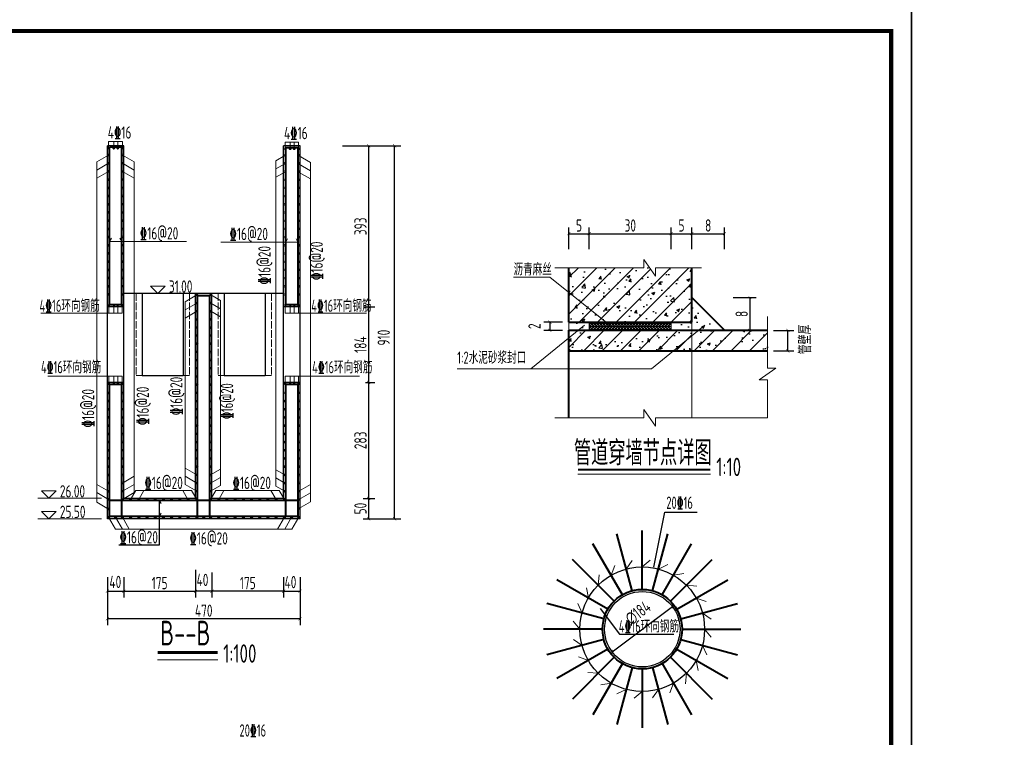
# Model space of a CAD drawing. Header units: millimetres. Extents: x 65530 to 130460, y -103607 to -18875.
# Tile 10 of 75: x 88243 to 90645, y -81803 to -80052. Entities that reach past the tile are written whole.
import ezdxf

# ---------------------------------------------------------------- set-up
doc = ezdxf.new("R2010")
doc.units = ezdxf.units.MM
doc.header["$LTSCALE"] = 0.5
doc.linetypes.add('ACAD_ISO02W100', pattern=[15, 12, -3])
for name, color, linetype, lineweight in [('图层1', 2, 'ACAD_ISO02W100', 18), ('标注', 4, 'Continuous', 15), ('标注线', 4, 'Continuous', 13), ('粗线', 1, 'Continuous', 40), ('细实线', 7, 'Continuous', 25), ('虚线', 3, 'Continuous', 20)]:
    doc.layers.add(name, color=color, linetype=linetype, lineweight=lineweight)
doc.styles.add('HzTxt', font='tssdeng.shx', dxfattribs={"width": 0.7, "bigfont": 'hztxt.shx'})
doc.dimstyles.new('1bi50', dxfattribs={"dimtxt": 30, "dimasz": 7.5, "dimexe": 15, "dimexo": 15, "dimgap": 5, "dimtad": 1, "dimdec": 0, "dimtxsty": 'HzTxt', "dimblk": 'ARCHTICK', "dimcen": 2.5, "dimclrd": 256, "dimclre": 256, "dimclrt": 256, "dimadec": 0, "dimazin": 0, "dimtfac": 1, "dimtdec": 0, "dimtmove": 2, "dimatfit": 2, "dimfxl": 0, "dimlwd": -1, "dimlwe": -1, "dimarcsym": 0})

# ---------------------------------------------------------------- blocks, each defined once
blk = doc.blocks.new('_ArchTick')
at = {"color": 0, "linetype": 'ByBlock', "const_width": 0.15}
blk.add_lwpolyline([(-0.5, -0.5), (0.5, 0.5)], dxfattribs=at)
blk = doc.blocks.new('*D602')
at = {"layer": 'Defpoints', "color": 0}
for p in [(89632.4, -80574.3), (89582.4, -80626.9), (89632.4, -80626.9)]:
    blk.add_point(p, dxfattribs=at)
at = {"layer": '细实线'}
for p, q in [((89582.4, -80611.9), (89582.4, -80559.3)), ((89632.4, -80611.9), (89632.4, -80559.3)), ((89582.4, -80574.3), (89632.4, -80574.3))]:
    blk.add_line(p, q, dxfattribs=at)
at = {"layer": '细实线', "xscale": 7.5, "yscale": 7.5, "zscale": 7.5, "rotation": 180}
blk.add_blockref('_ArchTick', (89582.4, -80574.3), dxfattribs=at)
at = {"layer": '细实线', "xscale": 7.5, "yscale": 7.5, "zscale": 7.5}
blk.add_blockref('_ArchTick', (89632.4, -80574.3), dxfattribs=at)
at = {"layer": '细实线', "insert": (89607.4, -80554.3), "char_height": 30, "attachment_point": 5, "style": 'HzTxt'}
blk.add_mtext('5', dxfattribs=at)
blk = doc.blocks.new('*D603')
at = {"layer": 'Defpoints', "color": 0}
for p in [(89882.4, -80574.3), (89832.4, -80626.9), (89882.4, -80626.9)]:
    blk.add_point(p, dxfattribs=at)
at = {"layer": '细实线'}
for p, q in [((89832.4, -80611.9), (89832.4, -80559.3)), ((89882.4, -80611.9), (89882.4, -80559.3)), ((89832.4, -80574.3), (89882.4, -80574.3))]:
    blk.add_line(p, q, dxfattribs=at)
at = {"layer": '细实线', "xscale": 7.5, "yscale": 7.5, "zscale": 7.5, "rotation": 180}
blk.add_blockref('_ArchTick', (89832.4, -80574.3), dxfattribs=at)
at = {"layer": '细实线', "xscale": 7.5, "yscale": 7.5, "zscale": 7.5}
blk.add_blockref('_ArchTick', (89882.4, -80574.3), dxfattribs=at)
at = {"layer": '细实线', "insert": (89857.4, -80554.3), "char_height": 30, "attachment_point": 5, "style": 'HzTxt'}
blk.add_mtext('5', dxfattribs=at)
blk = doc.blocks.new('*D604')
at = {"layer": 'Defpoints', "color": 0}
for p in [(89962.4, -80574.3), (89882.4, -80626.9), (89962.4, -80626.9)]:
    blk.add_point(p, dxfattribs=at)
at = {"layer": '细实线'}
for p, q in [((89882.4, -80611.9), (89882.4, -80559.3)), ((89962.4, -80611.9), (89962.4, -80559.3)), ((89882.4, -80574.3), (89962.4, -80574.3))]:
    blk.add_line(p, q, dxfattribs=at)
at = {"layer": '细实线', "xscale": 7.5, "yscale": 7.5, "zscale": 7.5, "rotation": 180}
blk.add_blockref('_ArchTick', (89882.4, -80574.3), dxfattribs=at)
at = {"layer": '细实线', "xscale": 7.5, "yscale": 7.5, "zscale": 7.5}
blk.add_blockref('_ArchTick', (89962.4, -80574.3), dxfattribs=at)
at = {"layer": '细实线', "insert": (89922.4, -80554.3), "char_height": 30, "attachment_point": 5, "style": 'HzTxt'}
blk.add_mtext('8', dxfattribs=at)
blk = doc.blocks.new('*D649')
at = {"layer": 'Defpoints', "color": 0}
for p in [(89582.4, -80790), (89536.2, -80810), (89582.4, -80810)]:
    blk.add_point(p, dxfattribs=at)
at = {"layer": '细实线'}
for p, q in [((89567.4, -80790), (89521.2, -80790)), ((89536.2, -80790), (89536.2, -80810)), ((89567.4, -80810), (89521.2, -80810))]:
    blk.add_line(p, q, dxfattribs=at)
at = {"layer": '细实线', "xscale": 7.5, "yscale": 7.5, "zscale": 7.5}
for p, rotation in [((89536.2, -80790), 90), ((89536.2, -80810), 270)]:
    blk.add_blockref('_ArchTick', p, dxfattribs=dict(at, rotation=rotation))
at = {"layer": '细实线', "insert": (89498.7, -80800), "char_height": 30, "attachment_point": 5, "rotation": 90, "style": 'HzTxt'}
blk.add_mtext('2', dxfattribs=at)
blk = doc.blocks.new('*D605')
at = {"layer": 'Defpoints', "color": 0}
for p in [(89832.4, -80574.3), (89632.4, -80626.9), (89832.4, -80626.9)]:
    blk.add_point(p, dxfattribs=at)
at = {"layer": '细实线'}
for p, q in [((89632.4, -80611.9), (89632.4, -80559.3)), ((89832.4, -80611.9), (89832.4, -80559.3)), ((89632.4, -80574.3), (89832.4, -80574.3))]:
    blk.add_line(p, q, dxfattribs=at)
at = {"layer": '细实线', "xscale": 7.5, "yscale": 7.5, "zscale": 7.5, "rotation": 180}
blk.add_blockref('_ArchTick', (89632.4, -80574.3), dxfattribs=at)
at = {"layer": '细实线', "xscale": 7.5, "yscale": 7.5, "zscale": 7.5}
blk.add_blockref('_ArchTick', (89832.4, -80574.3), dxfattribs=at)
at = {"layer": '细实线', "insert": (89732.4, -80554.3), "char_height": 30, "attachment_point": 5, "style": 'HzTxt'}
blk.add_mtext('30', dxfattribs=at)
blk = doc.blocks.new('*D606')
at = {"layer": 'Defpoints', "color": 0}
for p in [(89968.3, -80730), (89882.4, -80810), (90024.1, -80810)]:
    blk.add_point(p, dxfattribs=at)
at = {"layer": '细实线'}
for p, q in [((89983.3, -80730), (90039.1, -80730)), ((90024.1, -80730), (90024.1, -80810)), ((89897.4, -80810), (90039.1, -80810))]:
    blk.add_line(p, q, dxfattribs=at)
at = {"layer": '细实线', "xscale": 7.5, "yscale": 7.5, "zscale": 7.5}
for p, rotation in [((90024.1, -80730), 90), ((90024.1, -80810), 270)]:
    blk.add_blockref('_ArchTick', p, dxfattribs=dict(at, rotation=rotation))
at = {"layer": '细实线', "insert": (90004.1, -80770), "char_height": 30, "attachment_point": 5, "rotation": 90, "style": 'HzTxt'}
blk.add_mtext('8', dxfattribs=at)
blk = doc.blocks.new('*D607')
at = {"layer": 'Defpoints', "color": 0}
for p in [(90066.9, -80810), (90116.7, -80810), (90066.9, -80860)]:
    blk.add_point(p, dxfattribs=at)
at = {"layer": '细实线'}
for p, q in [((90081.9, -80810), (90131.7, -80810)), ((90116.7, -80860), (90116.7, -80810)), ((90081.9, -80860), (90131.7, -80860))]:
    blk.add_line(p, q, dxfattribs=at)
at = {"layer": '细实线', "xscale": 7.5, "yscale": 7.5, "zscale": 7.5}
for p, rotation in [((90116.7, -80810), 90), ((90116.7, -80860), 270)]:
    blk.add_blockref('_ArchTick', p, dxfattribs=dict(at, rotation=rotation))
at = {"layer": '细实线', "insert": (90158.7, -80832.1), "char_height": 30, "attachment_point": 5, "rotation": 90, "style": 'HzTxt'}
blk.add_mtext('管壁厚', dxfattribs=at)
blk = doc.blocks.new('*D669')
at = {"layer": 'Defpoints', "color": 0}
for p in [(88456.8, -81396.6), (88496.8, -81396.6), (88496.8, -81446.4)]:
    blk.add_point(p, dxfattribs=at)
at = {"layer": '细实线'}
for p, q in [((88456.8, -81411.6), (88456.8, -81461.4)), ((88496.8, -81411.6), (88496.8, -81461.4)), ((88456.8, -81446.4), (88496.8, -81446.4))]:
    blk.add_line(p, q, dxfattribs=at)
at = {"layer": '细实线', "xscale": 7.5, "yscale": 7.5, "zscale": 7.5, "rotation": 180}
blk.add_blockref('_ArchTick', (88456.8, -81446.4), dxfattribs=at)
at = {"layer": '细实线', "xscale": 7.5, "yscale": 7.5, "zscale": 7.5}
blk.add_blockref('_ArchTick', (88496.8, -81446.4), dxfattribs=at)
at = {"layer": '细实线', "insert": (88476.2, -81423.6), "char_height": 30, "attachment_point": 5, "style": 'HzTxt'}
blk.add_mtext('40', dxfattribs=at)
blk = doc.blocks.new('*D670')
at = {"layer": 'Defpoints', "color": 0}
for p in [(88886.8, -81396.6), (88926.8, -81396.6), (88926.8, -81446.4)]:
    blk.add_point(p, dxfattribs=at)
at = {"layer": '细实线'}
for p, q in [((88886.8, -81411.6), (88886.8, -81461.4)), ((88926.8, -81411.6), (88926.8, -81461.4)), ((88886.8, -81446.4), (88926.8, -81446.4))]:
    blk.add_line(p, q, dxfattribs=at)
at = {"layer": '细实线', "xscale": 7.5, "yscale": 7.5, "zscale": 7.5, "rotation": 180}
blk.add_blockref('_ArchTick', (88886.8, -81446.4), dxfattribs=at)
at = {"layer": '细实线', "xscale": 7.5, "yscale": 7.5, "zscale": 7.5}
blk.add_blockref('_ArchTick', (88926.8, -81446.4), dxfattribs=at)
at = {"layer": '细实线', "insert": (88903.4, -81424.1), "char_height": 30, "attachment_point": 5, "style": 'HzTxt'}
blk.add_mtext('40', dxfattribs=at)
blk = doc.blocks.new('*D671')
at = {"layer": 'Defpoints', "color": 0}
for p in [(88456.8, -81396.6), (88926.8, -81396.6), (88456.8, -81513.7)]:
    blk.add_point(p, dxfattribs=at)
at = {"layer": '细实线'}
for p, q in [((88456.8, -81411.6), (88456.8, -81528.7)), ((88926.8, -81411.6), (88926.8, -81528.7)), ((88926.8, -81513.7), (88456.8, -81513.7))]:
    blk.add_line(p, q, dxfattribs=at)
at = {"layer": '细实线', "xscale": 7.5, "yscale": 7.5, "zscale": 7.5, "rotation": 180}
blk.add_blockref('_ArchTick', (88456.8, -81513.7), dxfattribs=at)
at = {"layer": '细实线', "xscale": 7.5, "yscale": 7.5, "zscale": 7.5}
blk.add_blockref('_ArchTick', (88926.8, -81513.7), dxfattribs=at)
at = {"layer": '细实线', "insert": (88691.8, -81493.7), "char_height": 30, "attachment_point": 5, "style": 'HzTxt'}
blk.add_mtext('470', dxfattribs=at)
blk = doc.blocks.new('*D672')
at = {"layer": 'Defpoints', "color": 0}
for p in [(89065.7, -81219.9), (89094.2, -81219.9), (89065.7, -81269.5)]:
    blk.add_point(p, dxfattribs=at)
at = {"layer": '细实线'}
for p, q in [((89080.7, -81219.9), (89109.2, -81219.9)), ((89094.2, -81269.5), (89094.2, -81219.9)), ((89080.7, -81269.5), (89109.2, -81269.5))]:
    blk.add_line(p, q, dxfattribs=at)
at = {"layer": '细实线', "xscale": 7.5, "yscale": 7.5, "zscale": 7.5}
for p, rotation in [((89094.2, -81219.9), 90), ((89094.2, -81269.5), 270)]:
    blk.add_blockref('_ArchTick', p, dxfattribs=dict(at, rotation=rotation))
at = {"layer": '细实线', "insert": (89074.2, -81244.7), "char_height": 30, "attachment_point": 5, "rotation": 90, "style": 'HzTxt'}
blk.add_mtext('50', dxfattribs=at)
blk = doc.blocks.new('*D673')
at = {"layer": 'Defpoints', "color": 0}
for p in [(89071.6, -80936.9), (89094.2, -80936.9), (89065.7, -81219.9)]:
    blk.add_point(p, dxfattribs=at)
at = {"layer": '细实线'}
for p, q in [((89086.6, -80936.9), (89109.2, -80936.9)), ((89094.2, -81219.9), (89094.2, -80936.9)), ((89080.7, -81219.9), (89109.2, -81219.9))]:
    blk.add_line(p, q, dxfattribs=at)
at = {"layer": '细实线', "xscale": 7.5, "yscale": 7.5, "zscale": 7.5}
for p, rotation in [((89094.2, -80936.9), 90), ((89094.2, -81219.9), 270)]:
    blk.add_blockref('_ArchTick', p, dxfattribs=dict(at, rotation=rotation))
at = {"layer": '细实线', "insert": (89074.2, -81078.4), "char_height": 30, "attachment_point": 5, "rotation": 90, "style": 'HzTxt'}
blk.add_mtext('283', dxfattribs=at)
blk = doc.blocks.new('*D674')
at = {"layer": 'Defpoints', "color": 0}
for p in [(89015.2, -80359.9), (89094.2, -80359.9), (89066.4, -80752.9)]:
    blk.add_point(p, dxfattribs=at)
at = {"layer": '细实线'}
for p, q in [((89030.2, -80359.9), (89109.2, -80359.9)), ((89094.2, -80752.9), (89094.2, -80359.9)), ((89081.4, -80752.9), (89109.2, -80752.9))]:
    blk.add_line(p, q, dxfattribs=at)
at = {"layer": '细实线', "xscale": 7.5, "yscale": 7.5, "zscale": 7.5}
for p, rotation in [((89094.2, -80359.9), 90), ((89094.2, -80752.9), 270)]:
    blk.add_blockref('_ArchTick', p, dxfattribs=dict(at, rotation=rotation))
at = {"layer": '细实线', "insert": (89074.2, -80556.4), "char_height": 30, "attachment_point": 5, "rotation": 90, "style": 'HzTxt'}
blk.add_mtext('393', dxfattribs=at)
blk = doc.blocks.new('*D675')
at = {"layer": 'Defpoints', "color": 0}
for p in [(89073.2, -80359.9), (89157.4, -80359.9), (89065.7, -81269.5)]:
    blk.add_point(p, dxfattribs=at)
at = {"layer": '细实线'}
for p, q in [((89088.2, -80359.9), (89172.4, -80359.9)), ((89157.4, -81269.5), (89157.4, -80359.9)), ((89080.7, -81269.5), (89172.4, -81269.5))]:
    blk.add_line(p, q, dxfattribs=at)
at = {"layer": '细实线', "xscale": 7.5, "yscale": 7.5, "zscale": 7.5}
for p, rotation in [((89157.4, -80359.9), 90), ((89157.4, -81269.5), 270)]:
    blk.add_blockref('_ArchTick', p, dxfattribs=dict(at, rotation=rotation))
at = {"layer": '细实线', "insert": (89130.9, -80827.7), "char_height": 30, "attachment_point": 5, "rotation": 90, "style": 'HzTxt'}
blk.add_mtext('910', dxfattribs=at)
blk = doc.blocks.new('*D676')
at = {"layer": 'Defpoints', "color": 0}
for p in [(89073.2, -80752.9), (89094.2, -80752.9), (89076.6, -80936.9)]:
    blk.add_point(p, dxfattribs=at)
at = {"layer": '细实线'}
for p, q in [((89088.2, -80752.9), (89109.2, -80752.9)), ((89094.2, -80936.9), (89094.2, -80752.9)), ((89091.6, -80936.9), (89109.2, -80936.9))]:
    blk.add_line(p, q, dxfattribs=at)
at = {"layer": '细实线', "xscale": 7.5, "yscale": 7.5, "zscale": 7.5}
for p, rotation in [((89094.2, -80752.9), 90), ((89094.2, -80936.9), 270)]:
    blk.add_blockref('_ArchTick', p, dxfattribs=dict(at, rotation=rotation))
at = {"layer": '细实线', "insert": (89074.2, -80844.9), "char_height": 30, "attachment_point": 5, "rotation": 90, "style": 'HzTxt'}
blk.add_mtext('184', dxfattribs=at)
blk = doc.blocks.new('*D677')
at = {"layer": 'Defpoints', "color": 0}
for p in [(88496.8, -81410.5), (88671.8, -81410.5), (88671.8, -81446.4)]:
    blk.add_point(p, dxfattribs=at)
at = {"layer": '细实线'}
for p, q in [((88496.8, -81425.5), (88496.8, -81461.4)), ((88496.8, -81446.4), (88671.8, -81446.4)), ((88671.8, -81425.5), (88671.8, -81461.4))]:
    blk.add_line(p, q, dxfattribs=at)
at = {"layer": '细实线', "xscale": 7.5, "yscale": 7.5, "zscale": 7.5, "rotation": 180}
blk.add_blockref('_ArchTick', (88496.8, -81446.4), dxfattribs=at)
at = {"layer": '细实线', "xscale": 7.5, "yscale": 7.5, "zscale": 7.5}
blk.add_blockref('_ArchTick', (88671.8, -81446.4), dxfattribs=at)
at = {"layer": '细实线', "insert": (88584.3, -81426.4), "char_height": 30, "attachment_point": 5, "style": 'HzTxt'}
blk.add_mtext('175', dxfattribs=at)
blk = doc.blocks.new('*D679')
at = {"layer": 'Defpoints', "color": 0}
for p in [(88671.8, -81378.8), (88711.8, -81385.6), (88671.8, -81446.4)]:
    blk.add_point(p, dxfattribs=at)
at = {"layer": '细实线'}
for p, q in [((88671.8, -81393.8), (88671.8, -81461.4)), ((88711.8, -81400.6), (88711.8, -81461.4)), ((88711.8, -81446.4), (88671.8, -81446.4))]:
    blk.add_line(p, q, dxfattribs=at)
at = {"layer": '细实线', "xscale": 7.5, "yscale": 7.5, "zscale": 7.5, "rotation": 180}
blk.add_blockref('_ArchTick', (88671.8, -81446.4), dxfattribs=at)
at = {"layer": '细实线', "xscale": 7.5, "yscale": 7.5, "zscale": 7.5}
blk.add_blockref('_ArchTick', (88711.8, -81446.4), dxfattribs=at)
at = {"layer": '细实线', "insert": (88688.8, -81418.7), "char_height": 30, "attachment_point": 5, "style": 'HzTxt'}
blk.add_mtext('40', dxfattribs=at)
blk = doc.blocks.new('*D678')
at = {"layer": 'Defpoints', "color": 0}
for p in [(88711.8, -81410.5), (88886.8, -81410.5), (88711.8, -81446.4)]:
    blk.add_point(p, dxfattribs=at)
at = {"layer": '细实线'}
for p, q in [((88711.8, -81425.5), (88711.8, -81461.4)), ((88886.8, -81446.4), (88711.8, -81446.4)), ((88886.8, -81425.5), (88886.8, -81461.4))]:
    blk.add_line(p, q, dxfattribs=at)
at = {"layer": '细实线', "xscale": 7.5, "yscale": 7.5, "zscale": 7.5, "rotation": 180}
blk.add_blockref('_ArchTick', (88711.8, -81446.4), dxfattribs=at)
at = {"layer": '细实线', "xscale": 7.5, "yscale": 7.5, "zscale": 7.5}
blk.add_blockref('_ArchTick', (88886.8, -81446.4), dxfattribs=at)
at = {"layer": '细实线', "insert": (88799.3, -81426.4), "char_height": 30, "attachment_point": 5, "style": 'HzTxt'}
blk.add_mtext('175', dxfattribs=at)
blk = doc.blocks.new('gj')
h = blk.add_hatch(color=256)
h.dxf.hatch_style = 1
h.paths.add_polyline_path([(1.1997, 0, 1), (-1.1997, 0, 1)])
blk.add_circle((0, 0), 1.1997)
blk = doc.blocks.new('*D735')
at = {"layer": 'Defpoints', "color": 0}
for p in [(89835.3, -81483.8), (89688.1, -81594.1)]:
    blk.add_point(p, dxfattribs=at)
at = {"layer": '细实线'}
blk.add_line((89688.1, -81594.1), (89835.3, -81483.8), dxfattribs=at)
at = {"layer": '细实线', "xscale": 7.5, "yscale": 7.5, "zscale": 7.5}
for p, rotation in [((89835.3, -81483.8), 36.82661521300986), ((89688.1, -81594.1), 216.8266152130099)]:
    blk.add_blockref('_ArchTick', p, dxfattribs=dict(at, rotation=rotation))
at = {"layer": '细实线', "insert": (89751.4, -81499.1), "char_height": 30, "attachment_point": 5, "rotation": 36.8266, "style": 'HzTxt'}
blk.add_mtext('∅184', dxfattribs=at)

msp = doc.modelspace()

# ---------------------------------------------------------------- hatches: boundary and pattern name
at = {"layer": '标注'}
h = msp.add_hatch(dxfattribs=at)
h.set_pattern_fill('ANSI31', color=256, scale=10)
h.set_pattern_definition([(45, (76568.573, -71333.583), (-22.45064, 22.45064), [])])
h.paths.add_polyline_path([(89793.73, -80677.49), (89765.36, -80636.95), (89765.36, -80657.22), (89582.44, -80657.22), (89582.44, -80789.95), (89882.44, -80789.95), (89882.44, -80657.22), (89793.73, -80657.22)])
h = msp.add_hatch(dxfattribs=at)
h.set_pattern_fill('NET3', color=256, scale=2)
h.set_pattern_definition([(0, (-179711.306, -99584.0315), (0, 6.35), []), (60, (-179711.306, -99584.0315), (-5.49926131, 3.175), []), (120, (-179711.306, -99584.0315), (-5.49926131, -3.175), [])])
h.paths.add_polyline_path([(89832.44, -80809.95), (89832.44, -80789.95), (89632.44, -80789.95), (89632.44, -80809.95)])
h = msp.add_hatch(dxfattribs=at)
h.set_pattern_fill('ANSI31', color=256, scale=10)
h.set_pattern_definition([(45, (-141028.686, 15732.953), (-22.4506403, 22.4506403), [])])
h.paths.add_polyline_path([(89899.48, -80809.95), (89882.44, -80823.79), (89882.44, -80859.95), (90066.93, -80859.95), (90066.93, -80809.95)])
h.paths.add_polyline_path([(89837.88, -80859.95), (89882.44, -80859.95), (89882.44, -80823.79)], flags=17)
h.paths.add_polyline_path([(89605.36, -80809.95), (89582.44, -80828.56), (89582.44, -80859.95), (89837.88, -80859.95), (89882.44, -80823.79), (89882.44, -80809.95)])
at = {"layer": '细实线'}
h = msp.add_hatch(dxfattribs=at)
h.set_pattern_fill('AR-CONC', color=256, scale=0.4, style=0)
h.set_pattern_definition([(50, (-179557.71, -99011.35), (72.873868, -6.375634), [7.62, -83.82]), (355, (-179557.71, -99011.35), (-14.09713, 76.422657), [6.096, -67.056]), (100.451, (-179551.64, -99011.88), (58.777, 70.046675), [6.476, -71.236]), (46.1842, (-179557.71, -98991.03), (108.431616, -16.81693), [11.43, -125.73]), (96.6356, (-179548.68, -98992.43), (94.961694, 98.970222), [9.714, -106.854]), (351.184, (-179557.71, -98991.03), (94.96184, 98.970047), [9.144, -100.584]), (21, (-179547.55, -98996.11), (60.645952, -40.906207), [7.62, -83.82]), (326, (-179547.55, -98996.11), (24.720811, 73.675186), [6.096, -67.056]), (71.4514, (-179542.5, -98999.52), (85.366596, 32.769143), [6.476, -71.236]), (37.5, (-179557.712, -99011.348), (1.2354413, 33.8220155), [0, -66.2432, 0, -68.072, 0, -67.31]), (7.5, (-179557.712, -99011.348), (26.727865, 40.07223), [0, -38.8112, 0, -64.7192, 0, -25.654]), (327.5, (-179580.37, -99011.348), (54.236238, -2.2914976), [0, -25.4, 0, -79.248, 0, -105.156]), (317.5, (-179590.53, -99011.35), (59.2516726, 10.170596), [0, -33.02, 0, -52.6288, 0, -74.676])])
h.paths.add_polyline_path([(89582.44, -80789.95), (89582.44, -80809.95), (89632.44, -80809.95), (89632.44, -80789.95)])
h.paths.add_polyline_path([(89672.25, -80789.95), (89882.44, -80789.95), (89882.44, -80657.22), (89793.73, -80657.22), (89793.73, -80677.49), (89765.36, -80636.95), (89765.36, -80657.22), (89582.44, -80657.22), (89582.44, -80717.4)])
h.paths.add_polyline_path([(89582.44, -80717.4), (89582.44, -80789.95), (89672.25, -80789.95)], flags=17)
h.paths.add_polyline_path([(89882.44, -80729.95), (89882.44, -80789.95), (89832.44, -80789.95), (89832.44, -80809.95), (89962.44, -80809.95)])
h = msp.add_hatch(dxfattribs=at)
h.set_pattern_fill('AR-CONC', color=256, scale=0.4, style=0)
h.set_pattern_definition([(50, (-141028.686, 15732.953), (72.873868, -6.375634), [7.62, -83.82]), (355, (-141028.686, 15732.95), (-14.09713, 76.422657), [6.096, -67.056]), (100.451, (-141022.61, 15732.42), (58.777, 70.046675), [6.476, -71.236]), (46.1842, (-141028.69, 15753.27), (108.431616, -16.81693), [11.43, -125.73]), (96.6356, (-141019.65, 15751.87), (94.961694, 98.970222), [9.714, -106.854]), (351.184, (-141028.69, 15753.27), (94.96184, 98.970047), [9.144, -100.584]), (21, (-141018.526, 15748.193), (60.645952, -40.906207), [7.62, -83.82]), (326, (-141018.526, 15748.19), (24.720811, 73.675186), [6.096, -67.056]), (71.4514, (-141013.47, 15744.785), (85.366596, 32.769143), [6.476, -71.236]), (37.5, (-141028.686, 15732.953), (1.2354413, 33.8220155), [0, -66.2432, 0, -68.072, 0, -67.31]), (7.5, (-141028.686, 15732.953), (26.727865, 40.07223), [0, -38.8112, 0, -64.7192, 0, -25.654]), (327.5, (-141051.343, 15732.953), (54.236238, -2.2914976), [0, -25.4, 0, -79.248, 0, -105.156]), (317.5, (-141061.503, 15732.953), (59.251673, 10.170596), [0, -33.02, 0, -52.6288, 0, -74.676])])
h.paths.add_polyline_path([(89605.36, -80809.95), (89582.44, -80828.56), (89582.44, -80859.95), (89837.88, -80859.95), (89882.44, -80823.79), (89882.44, -80809.95)])
h.paths.add_polyline_path([(89882.44, -80859.95), (89882.44, -80823.79), (89837.88, -80859.95)], flags=17)
h.paths.add_polyline_path([(90066.93, -80859.95), (90066.93, -80809.95), (89899.48, -80809.95), (89882.44, -80823.79), (89882.44, -80859.95)])

# ---------------------------------------------------------------- linework, layer by layer
for p, q in [((88456.8, -81269.44), (88456.8, -80359.92)), ((88496.8, -80359.92), (88456.8, -80359.92)), ((88496.8, -81219.94), (88496.8, -80359.92)), ((88886.8, -81219.94), (88886.8, -80359.92)), ((88926.8, -80359.92), (88886.8, -80359.92)), ((88926.82, -81269.44), (88926.8, -80359.92)), ((88886.8, -80719.94), (88496.8, -80719.94)), ((88541.8, -80719.94), (88541.8, -80919.94)), ((88641.8, -80719.94), (88641.8, -80919.94)), ((88671.8, -81219.94), (88671.8, -80719.94)), ((88711.8, -81219.94), (88711.8, -80719.94)), ((88741.8, -80719.94), (88741.8, -80919.94)), ((88841.8, -80719.94), (88841.8, -80919.94)), ((88496.8, -80752.94), (88456.8, -80752.94)), ((88926.8, -80752.94), (88886.8, -80752.94)), ((88541.8, -80919.94), (88641.8, -80919.94)), ((88741.8, -80919.94), (88841.8, -80919.94)), ((88496.8, -80936.94), (88456.8, -80936.94)), ((88926.8, -80936.94), (88886.8, -80936.94)), ((88671.8, -81219.94), (88496.8, -81219.94)), ((88886.8, -81219.94), (88711.8, -81219.94)), ((88926.82, -81269.44), (88456.8, -81269.44))]:
    msp.add_line(p, q)
for points in [[(86218.76, -82999.87), (90418.76, -82999.87), (90418.76, -80029.87), (86218.76, -80029.87)], [(90418.76, -82999.87), (94618.76, -82999.87), (94618.76, -80029.87), (90418.76, -80029.87)]]:
    msp.add_lwpolyline(points, close=True)
at = {"const_width": 10}
msp.add_lwpolyline([(86468.76, -80079.87), (90368.76, -80079.87), (90368.76, -82949.87), (86468.76, -82949.87), (86468.76, -80079.87)], dxfattribs=at)
at = {"layer": '图层1', "ltscale": 3}
for p, q in [((88526.8, -80719.94), (88526.8, -80919.94)), ((88656.8, -80719.94), (88656.8, -80919.94)), ((88726.8, -80719.94), (88726.8, -80919.94)), ((88856.8, -80719.94), (88856.8, -80919.94)), ((88541.8, -80919.94), (88526.8, -80919.94)), ((88541.8, -80919.94), (88526.8, -80919.94)), ((88641.8, -80919.94), (88656.8, -80919.94)), ((88741.8, -80919.94), (88726.8, -80919.94)), ((88841.8, -80919.94), (88856.8, -80919.94))]:
    msp.add_line(p, q, dxfattribs=at)
at = {"layer": '标注'}
for p, q in [((89765.36, -80657.22), (89765.36, -80636.95)), ((89793.73, -80677.49), (89765.36, -80636.95)), ((89548.65, -80657.22), (89765.36, -80657.22)), ((89793.73, -80657.22), (89905.87, -80657.22)), ((89793.73, -80677.49), (89793.73, -80657.22)), ((89447.12, -80679.93), (89536.04, -80679.93)), ((89682.97, -80798.6), (89536.04, -80679.93)), ((89489.85, -80903.71), (89620.38, -80797.76)), ((89582.44, -80809.95), (89582.44, -80789.95)), ((89632.44, -80809.95), (89632.44, -80789.95)), ((89783.97, -80903.71), (89914.5, -80797.76)), ((89832.44, -80809.95), (89832.44, -80789.95)), ((90066.93, -80902.39), (90066.93, -80776.26)), ((89310.13, -80903.71), (89783.97, -80903.71)), ((90087.2, -80902.39), (90046.66, -80930.75)), ((90087.2, -80902.39), (90066.93, -80902.39)), ((90066.93, -80930.75), (90046.66, -80930.75)), ((90066.93, -81023.34), (90066.93, -80930.75)), ((89765.36, -81023.34), (89765.36, -81003.07)), ((89793.73, -81043.61), (89765.36, -81003.07)), ((89548.65, -81023.34), (89765.36, -81023.34)), ((89793.73, -81023.34), (90066.93, -81023.34)), ((89793.73, -81043.61), (89793.73, -81023.34)), ((89604.62, -81160.93), (89927.67, -81160.93))]:
    msp.add_line(p, q, dxfattribs=at)
at = {"layer": '标注', "const_width": 5}
msp.add_lwpolyline([(89604.62, -81149.65), (89927.67, -81149.65)], dxfattribs=at)
at = {"layer": '标注线'}
for p, q in [((88493.81, -80349.36), (88459.81, -80349.36)), ((88459.81, -80365.82), (88459.81, -80349.36)), ((88472.35, -80365.82), (88472.35, -80349.36)), ((88482.35, -80365.82), (88482.35, -80349.36)), ((88493.81, -80365.82), (88493.81, -80349.36)), ((88923.25, -80350.84), (88890.35, -80350.84)), ((88890.35, -80367.3), (88890.35, -80350.84)), ((88902.35, -80367.3), (88902.35, -80350.84)), ((88912.36, -80367.3), (88912.36, -80350.84)), ((88923.25, -80367.3), (88923.25, -80350.84)), ((88430.92, -80399.16), (88459.78, -80382.49)), ((88493.57, -80382.49), (88522.43, -80399.16)), ((88889.36, -80383.97), (88868.12, -80396.23)), ((88952.01, -80400.63), (88923.15, -80383.97)), ((88430.92, -80399.16), (88430.92, -81229.39)), ((88430.92, -80419.16), (88459.78, -80402.49)), ((88493.57, -80402.49), (88522.43, -80419.16)), ((88522.43, -80399.16), (88522.43, -81205.83)), ((88868.12, -80396.23), (88868.12, -81189.92)), ((88889.36, -80403.97), (88868.12, -80416.23)), ((88952.01, -80420.63), (88923.15, -80403.97)), ((88952.01, -80400.63), (88952.01, -81227.94)), ((88430.92, -80439.16), (88459.78, -80422.49)), ((88493.57, -80422.49), (88522.43, -80439.16)), ((88889.36, -80423.97), (88868.12, -80436.23)), ((88952.01, -80440.63), (88923.15, -80423.97)), ((88461.8, -80593.22), (88466.5, -80585.08)), ((88461.8, -80593.22), (88650.15, -80593.22)), ((88491.8, -80593.22), (88487.09, -80585.08)), ((88921.8, -80594.7), (88733.45, -80594.7)), ((88891.8, -80594.7), (88896.5, -80586.55)), ((88921.8, -80594.7), (88917.09, -80586.55)), ((88660.56, -80719.94), (88553.04, -80719.94)), ((88646.21, -80740.17), (88675.07, -80723.51)), ((88708.87, -80723.51), (88732.66, -80737.25)), ((88460.34, -80749.73), (88460.34, -80768.19)), ((88472.35, -80749.73), (88472.35, -80768.19)), ((88482.35, -80749.73), (88482.35, -80768.19)), ((88493.25, -80749.73), (88493.25, -80768.19)), ((88646.21, -80740.17), (88646.21, -81185.83)), ((88646.21, -80760.17), (88675.07, -80743.51)), ((88708.87, -80743.51), (88732.66, -80757.25)), ((88732.66, -80737.25), (88732.66, -81188.55)), ((88890.35, -80749.73), (88890.35, -80768.19)), ((88902.35, -80749.73), (88902.35, -80768.19)), ((88912.35, -80749.73), (88912.35, -80768.19)), ((88923.25, -80749.73), (88923.25, -80768.19)), ((88493.25, -80768.19), (88294.6, -80768.19)), ((88646.21, -80780.17), (88675.07, -80763.51)), ((88708.87, -80763.51), (88732.66, -80777.25)), ((89089, -80768.19), (88890.35, -80768.19)), ((88493.25, -80921.7), (88311.62, -80921.7)), ((88460.34, -80940.16), (88460.34, -80921.7)), ((88472.35, -80940.16), (88472.35, -80921.7)), ((88482.35, -80940.16), (88482.35, -80921.7)), ((88493.25, -80940.16), (88493.25, -80921.7)), ((89071.8, -80921.7), (88890.17, -80921.7)), ((88890.35, -80940.16), (88890.35, -80921.7)), ((88902.35, -80940.16), (88902.35, -80921.7)), ((88912.35, -80940.16), (88912.35, -80921.7)), ((88923.25, -80940.16), (88923.25, -80921.7)), ((88646.2, -81145.83), (88675.07, -81162.49)), ((88708.51, -81162.49), (88732.66, -81148.55)), ((88868.12, -81149.92), (88889.9, -81162.49)), ((88493.57, -81182.49), (88522.43, -81165.83)), ((88646.2, -81165.83), (88675.07, -81182.49)), ((88708.51, -81182.49), (88732.66, -81168.55)), ((88868.12, -81169.92), (88889.9, -81182.49)), ((88430.92, -81185.83), (88459.78, -81202.49)), ((88430.92, -81205.83), (88459.78, -81222.49)), ((88493.57, -81202.49), (88522.43, -81185.83)), ((88493.57, -81222.49), (88522.43, -81205.83)), ((88526.1, -81200.8), (88513.57, -81222.49)), ((88526.1, -81200.8), (88662.29, -81200.8)), ((88546.1, -81200.8), (88533.57, -81222.49)), ((88640.8, -81200.8), (88653.32, -81222.49)), ((88646.2, -81185.83), (88675.07, -81202.49)), ((88662.29, -81200.8), (88674.82, -81222.49)), ((88708.51, -81202.49), (88732.66, -81188.55)), ((88721.03, -81200.8), (88708.51, -81222.49)), ((88721.03, -81200.8), (88875.99, -81200.8)), ((88741.03, -81200.8), (88728.51, -81222.49)), ((88855.8, -81200.8), (88868.32, -81222.49)), ((88868.12, -81189.92), (88889.9, -81202.49)), ((88875.99, -81200.8), (88888.51, -81222.49)), ((88923.72, -81202.49), (88952.01, -81186.16)), ((88923.72, -81222.49), (88952.01, -81206.16)), ((88442.67, -81219.44), (88287.16, -81219.44)), ((88430.92, -81229.39), (88459.78, -81246.06)), ((88583.53, -81224.44), (88588.24, -81232.59)), ((88923.72, -81244.27), (88952.01, -81227.94)), ((88583.53, -81264.44), (88588.24, -81256.29)), ((88442.67, -81269.44), (88287.16, -81269.44)), ((88459.78, -81266.06), (88476.44, -81294.92)), ((88476.68, -81266.06), (88493.34, -81294.92)), ((88493.57, -81266.06), (88510.24, -81294.92)), ((88888.51, -81266.06), (88871.85, -81294.92)), ((88906.11, -81266.06), (88889.45, -81294.92)), ((88923.72, -81266.06), (88907.05, -81294.92)), ((88907.05, -81294.92), (88476.44, -81294.92)), ((89722.35, -81392.09), (89736.96, -81371.21)), ((89761.69, -81386.91), (89781.21, -81370.53)), ((89685.69, -81407.27), (89694.4, -81383.33)), ((89801.03, -81392.09), (89824.12, -81381.31)), ((89654.21, -81431.43), (89656.43, -81406.04)), ((89837.69, -81407.27), (89862.78, -81402.84)), ((89630.06, -81462.91), (89625.63, -81437.82)), ((89869.17, -81431.43), (89894.56, -81433.64)), ((89893.33, -81462.91), (89917.27, -81471.62)), ((89614.87, -81499.57), (89604.1, -81476.48)), ((89609.69, -81538.91), (89593.31, -81519.39)), ((89908.51, -81499.57), (89929.39, -81514.18)), ((89913.69, -81538.91), (89930.07, -81558.42)), ((89614.87, -81578.25), (89594, -81563.64)), ((89908.51, -81578.25), (89919.29, -81601.34)), ((88579.02, -81613.84), (88726.56, -81613.84)), ((89630.06, -81614.91), (89606.11, -81606.2)), ((89893.33, -81614.91), (89897.76, -81640)), ((89654.21, -81646.39), (89628.83, -81644.17)), ((89869.17, -81646.39), (89866.96, -81671.77)), ((89685.69, -81670.54), (89660.6, -81674.97)), ((89722.35, -81685.73), (89699.26, -81696.5)), ((89801.03, -81685.73), (89786.42, -81706.6)), ((89837.69, -81670.54), (89828.98, -81694.49)), ((89761.69, -81690.91), (89742.18, -81707.29))]:
    msp.add_line(p, q, dxfattribs=at)
for points in [[(88579.97, -80719.94), (88597.93, -80701.99), (88562.02, -80701.99)], [(88314.09, -81219.44), (88332.05, -81201.48), (88296.14, -81201.48)], [(88314.09, -81269.44), (88332.05, -81251.48), (88296.14, -81251.48)]]:
    msp.add_lwpolyline(points, close=True, dxfattribs=at)
at = {"layer": '标注线', "const_width": 8}
msp.add_lwpolyline([(88579.53, -81595.76), (88725.53, -81595.76)], dxfattribs=at)
at = {"layer": '粗线'}
for p, q in [((88491.8, -80363.45), (88461.8, -80363.45)), ((88461.8, -80747.94), (88461.8, -80363.45)), ((88491.8, -80747.94), (88491.8, -80364.92)), ((88921.8, -80364.92), (88891.8, -80364.92)), ((88891.8, -80747.94), (88891.8, -80364.92)), ((88921.8, -80364.92), (88921.8, -80747.94)), ((89582.44, -80789.95), (89582.44, -80657.22)), ((89882.44, -80789.95), (89882.44, -80657.22)), ((88676.8, -80724.94), (88706.8, -80724.94)), ((88676.8, -81264.44), (88676.8, -80724.94)), ((88706.8, -81264.44), (88706.8, -80724.94)), ((88491.8, -80747.94), (88461.8, -80747.94)), ((88921.8, -80747.94), (88891.8, -80747.94)), ((89882.44, -80729.95), (89962.44, -80809.95)), ((89582.44, -80789.95), (89882.44, -80789.95)), ((89582.44, -81023.34), (89582.44, -80809.95)), ((89582.44, -80809.95), (90066.93, -80809.95)), ((89582.44, -80859.95), (90066.93, -80859.95)), ((88461.8, -81264.44), (88461.8, -80941.94)), ((88491.8, -80941.94), (88461.8, -80941.94)), ((88491.8, -81265.91), (88491.8, -80941.94)), ((88891.8, -81264.44), (88891.8, -80941.94)), ((88921.8, -80941.94), (88891.8, -80941.94)), ((88921.8, -80941.94), (88921.8, -81264.44)), ((88461.8, -81224.44), (88921.8, -81224.44)), ((88921.8, -81264.44), (88461.8, -81264.44)), ((89761.69, -81441.91), (89761.69, -81298.15)), ((89736.59, -81445.21), (89699.38, -81306.36)), ((89786.8, -81445.21), (89824, -81306.36)), ((89713.19, -81454.9), (89641.32, -81330.41)), ((89810.19, -81454.9), (89882.07, -81330.41)), ((89693.1, -81470.32), (89591.45, -81368.67)), ((89830.28, -81470.32), (89931.93, -81368.67)), ((89677.69, -81490.41), (89553.19, -81418.53)), ((89845.7, -81490.41), (89970.19, -81418.53)), ((89668, -81513.8), (89529.14, -81476.6)), ((89855.39, -81513.8), (89994.24, -81476.6)), ((89664.69, -81538.91), (89520.94, -81538.91)), ((89858.69, -81538.91), (90002.45, -81538.91)), ((89668, -81564.01), (89529.14, -81601.22)), ((89855.39, -81564.01), (89994.24, -81601.22)), ((89677.69, -81587.41), (89553.19, -81659.28)), ((89845.7, -81587.41), (89970.19, -81659.28)), ((89693.1, -81607.5), (89591.45, -81709.15)), ((89830.28, -81607.5), (89931.93, -81709.15)), ((89713.19, -81622.91), (89641.32, -81747.41)), ((89736.59, -81632.6), (89699.38, -81771.46)), ((89761.69, -81635.91), (89761.69, -81779.66)), ((89786.8, -81632.6), (89824, -81771.46)), ((89810.19, -81622.91), (89882.07, -81747.41))]:
    msp.add_line(p, q, dxfattribs=at)
msp.add_circle((89761.69, -81538.91), 97, dxfattribs=at)
at = {"layer": '细实线'}
for p, q in [((88583.53, -81224.44), (88583.53, -81334.1)), ((89789.87, -81387.51), (89816.3, -81253.13)), ((89816.3, -81253.13), (89895.91, -81253.13)), ((88583.53, -81334.1), (88484.53, -81334.1)), ((89659.33, -81488.74), (89705.76, -81550.76)), ((89705.76, -81550.76), (89838.23, -81550.76))]:
    msp.add_line(p, q, dxfattribs=at)
for radius in [152, 92]:
    msp.add_circle((89761.69, -81538.91), radius, dxfattribs=at)
at = {"layer": '虚线'}
msp.add_line((89882.44, -80789.95), (89882.44, -81023.34), dxfattribs=at)

# ---------------------------------------------------------------- block references
at = {"layer": '粗线', "rotation": 180}
for p in [(88459.78, -80365.5), (88472.35, -80365.82), (88482.35, -80365.82), (88493.8, -80365.5), (88902.35, -80367.3), (88912.36, -80367.3), (88459.78, -80382.49), (88493.57, -80382.49), (88459.78, -80402.49), (88493.57, -80402.49), (88459.78, -80422.49), (88493.57, -80422.49), (88459.78, -80442.49), (88459.78, -80462.49), (88493.57, -80442.49), (88493.57, -80462.49), (88459.78, -80482.49), (88493.57, -80482.49), (88459.78, -80502.49), (88493.57, -80502.49), (88459.78, -80522.49), (88493.57, -80522.49), (88459.78, -80542.49), (88493.57, -80542.49), (88459.78, -80562.49), (88459.78, -80582.49), (88493.57, -80562.49), (88493.57, -80582.49), (88459.78, -80602.49), (88493.57, -80602.49), (88459.78, -80622.49), (88493.57, -80622.49), (88459.78, -80642.49), (88493.57, -80642.49), (88459.78, -80662.49), (88493.57, -80662.49), (88459.78, -80682.49), (88459.78, -80702.49), (88493.57, -80682.49), (88493.57, -80702.49), (88459.78, -80722.49), (88493.57, -80722.49), (88675.02, -80723.41), (88709.23, -80723.41), (88675.02, -80743.41), (88709.23, -80743.41), (88675.02, -80763.41), (88709.23, -80763.41), (88675.02, -80783.41), (88709.23, -80783.41), (88675.02, -80803.41), (88675.07, -80822.49), (88708.51, -80822.49), (88709.23, -80803.41), (88675.07, -80842.49), (88708.51, -80842.49), (88675.07, -80862.49), (88708.51, -80862.49), (88675.07, -80882.49), (88708.51, -80882.49), (88675.07, -80902.49), (88708.51, -80902.49), (88460.34, -80940.16), (88472.35, -80940.16), (88482.35, -80940.16), (88493.25, -80940.16), (88675.07, -80922.49), (88675.07, -80942.49), (88708.51, -80922.49), (88708.51, -80942.49), (88890.35, -80940.16), (88902.35, -80940.16), (88912.35, -80940.16), (88923.25, -80940.16), (88459.78, -80962.49), (88493.57, -80962.49), (88675.07, -80962.49), (88708.51, -80962.49), (88459.78, -80982.49), (88493.57, -80982.49), (88675.07, -80982.49), (88708.51, -80982.49), (88889.9, -80982.49), (88923.72, -80982.49), (88459.78, -81002.49), (88493.57, -81002.49), (88675.07, -81002.49), (88708.51, -81002.49), (88889.9, -81002.49), (88923.72, -81002.49), (88459.78, -81022.49), (88493.57, -81022.49), (88675.07, -81022.49), (88708.51, -81022.49), (88889.9, -81022.49), (88923.72, -81022.49), (88459.78, -81042.49), (88459.78, -81062.49), (88493.57, -81042.49), (88493.57, -81062.49), (88675.07, -81042.49), (88675.07, -81062.49), (88708.51, -81042.49), (88708.51, -81062.49), (88889.9, -81042.49), (88889.9, -81062.49), (88923.72, -81042.49), (88923.72, -81062.49), (88459.78, -81082.49), (88493.57, -81082.49), (88675.07, -81082.49), (88708.51, -81082.49), (88889.9, -81082.49), (88923.72, -81082.49), (88459.78, -81102.49), (88493.57, -81102.49), (88675.07, -81102.49), (88708.51, -81102.49), (88889.9, -81102.49), (88923.72, -81102.49), (88459.78, -81122.49), (88493.57, -81122.49), (88675.07, -81122.49), (88708.51, -81122.49), (88889.9, -81122.49), (88923.72, -81122.49), (88459.78, -81142.49), (88493.57, -81142.49), (88675.07, -81142.49), (88708.51, -81142.49), (88889.9, -81142.49), (88923.72, -81142.49), (88459.78, -81162.49), (88459.78, -81182.49), (88493.57, -81162.49), (88493.57, -81182.49), (88675.07, -81162.49), (88675.07, -81182.49), (88708.51, -81162.49), (88708.51, -81182.49), (88889.9, -81162.49), (88889.9, -81182.49), (88923.72, -81162.49), (88923.72, -81182.49), (88459.78, -81202.49), (88493.57, -81202.49), (88675.07, -81202.49), (88708.51, -81202.49), (88889.9, -81202.49), (88923.72, -81202.49), (88459.78, -81222.49), (88493.57, -81222.49), (88513.57, -81222.49), (88533.57, -81222.49), (88553.57, -81222.49), (88573.57, -81222.49), (88593.57, -81222.49), (88613.57, -81222.49), (88633.57, -81222.49), (88653.57, -81222.49), (88675.07, -81222.49), (88708.51, -81222.49), (88728.51, -81222.49), (88748.51, -81222.49), (88768.51, -81222.49), (88788.51, -81222.49), (88808.51, -81222.49), (88828.51, -81222.49), (88848.51, -81222.49), (88868.51, -81222.49), (88888.51, -81222.49), (88923.72, -81222.49), (88459.78, -81246.06), (88923.72, -81244.27), (88459.78, -81266.06), (88476.68, -81266.06), (88493.57, -81266.06), (88513.57, -81266.06), (88533.57, -81266.06), (88553.57, -81266.06), (88573.57, -81266.06), (88593.57, -81266.06), (88613.57, -81266.06), (88633.57, -81266.06), (88653.57, -81266.06), (88675.07, -81266.06), (88691.79, -81266.06), (88708.51, -81266.06), (88728.51, -81266.06), (88748.51, -81266.06), (88768.51, -81266.06), (88788.51, -81266.06), (88808.51, -81266.06), (88828.51, -81266.06), (88848.51, -81266.06), (88868.51, -81266.06), (88888.51, -81266.06), (88906.11, -81266.06), (88923.72, -81266.06)]:
    msp.add_blockref('gj', p, dxfattribs=at)
at = {"layer": '粗线', "xscale": -1}
for p in [(88890.35, -80367.3), (88923.25, -80367.3), (88890.35, -80382.7), (88923.25, -80382.7), (88890.35, -80402.7), (88923.25, -80402.7), (88890.35, -80422.7), (88923.25, -80422.7), (88890.35, -80442.7), (88890.35, -80462.7), (88923.25, -80442.7), (88923.25, -80462.7), (88890.35, -80482.7), (88923.25, -80482.7), (88890.35, -80502.7), (88923.25, -80502.7), (88890.35, -80522.7), (88923.25, -80522.7), (88890.35, -80542.7), (88923.25, -80542.7), (88890.35, -80562.7), (88890.35, -80582.7), (88923.25, -80562.7), (88923.25, -80582.7), (88890.35, -80602.7), (88923.25, -80602.7), (88890.35, -80622.7), (88923.25, -80622.7), (88890.35, -80642.7), (88923.25, -80642.7), (88890.35, -80662.7), (88923.25, -80662.7), (88890.35, -80682.7), (88890.35, -80702.7), (88923.25, -80682.7), (88923.25, -80702.7), (88890.35, -80722.7), (88923.25, -80722.7), (88460.34, -80749.73), (88472.35, -80749.73), (88482.35, -80749.73), (88493.25, -80749.73), (88890.35, -80749.73), (88902.35, -80749.73), (88912.35, -80749.73), (88923.25, -80749.73), (88890.35, -80962.7), (88923.25, -80962.7)]:
    msp.add_blockref('gj', p, dxfattribs=at)

# ---------------------------------------------------------------- texts
at = {"layer": '标注', "style": 'HzTxt', "width": 0.7}
msp.add_text('1:10', height=45, dxfattribs=at).set_placement((89942.23, -81165.64))
at = {"layer": '标注线', "style": 'HzTxt'}
for s, height, width, p in [('4%%13216', 30, 0.7, (88457.77, -80342.46)), ('4%%13216', 30, 0.7, (88887.77, -80343.94)), ('%%13216@20', 30, 0.7, (88536.07, -80588.4)), ('%%13216@20', 30, 0.7, (88754.78, -80589.88)), ('沥青麻丝', 30, 0.65, (89447.54, -80676.2)), ('31.00', 30, 0.7, (88606.77, -80718.15)), ('4%%13216环向钢筋', 30, 0.65, (88291.19, -80764.93)), ('4%%13216环向钢筋', 30, 0.65, (88954.18, -80764.93)), ('1:2水泥砂浆封口', 30, 0.65, (89310.13, -80891.66)), ('4%%13216环向钢筋', 30, 0.65, (88294.79, -80914.8)), ('4%%13216环向钢筋', 30, 0.65, (88956.24, -80914.8)), ('管道穿墙节点详图', 60.003, 0.7, (89594.78, -81139.21)), ('%%13216@20', 30, 0.7, (88547.13, -81197.02)), ('%%13216@20', 30, 0.7, (88762.13, -81197.02)), ('26.00', 30, 0.7, (88340.89, -81217.65)), ('20%%13216', 30, 0.65, (89820.17, -81245.55)), ('25.50', 30, 0.7, (88340.89, -81267.65)), ('%%13216@20', 30, 0.7, (88486.43, -81329.69)), ('%%13216@20', 30, 0.7, (88656.95, -81332.33)), ('B--B', 60, 0.7, (88585.46, -81578.35)), ('4%%13216环向钢筋', 30, 0.65, (89704.32, -81546.81)), ('1:100', 45, 0.7, (88739.36, -81620.7)), ('20%%13216', 30, 0.65, (88779.13, -81800.92))]:
    msp.add_text(s, height=height, dxfattribs=dict(at, width=width)).set_placement(p)
for width, p in [(0.7, (88855, -80697.95)), (0.7, (88982.41, -80687.2)), (0.7, (88640.04, -81017.03)), (0.7, (88424.75, -81046.76)), (0.7, (88558.04, -81041.05)), (0.65, (88763.71, -81026.13))]:
    msp.add_text('%%13216@20', height=30, rotation=90, dxfattribs=dict(at, width=width)).set_placement(p)

# ---------------------------------------------------------------- dimensions: what is measured, and where the dimension line sits
at = {"layer": '细实线'}
for base, p1, p2, angle, picture, middle in [((89094.16, -80359.92), (89066.43, -80752.94), (89015.22, -80359.92), 90, '*D674', (89074.16, -80556.43)), ((89094.16, -80752.94), (89076.59, -80936.94), (89073.24, -80752.94), 90, '*D676', (89074.16, -80844.94)), ((89094.16, -80936.94), (89065.74, -81219.94), (89071.59, -80936.94), 90, '*D673', (89074.16, -81078.44)), ((89094.16, -81219.94), (89065.74, -81269.47), (89065.74, -81219.94), 90, '*D672', (89074.16, -81244.71)), ((88711.8, -81446.45), (88886.8, -81410.54), (88711.8, -81410.54), 180, '*D678', (88799.3, -81426.45))]:
    dim = msp.add_linear_dim(base=base, p1=p1, p2=p2, angle=angle, dimstyle='1bi50', dxfattribs=at)
    dim.commit()
    dim.dimension.update_dxf_attribs({"geometry": picture, "text_midpoint": middle})
for base, p1, p2, angle, picture, middle in [((89157.41, -80359.92), (89065.74, -81269.47), (89073.24, -80359.92), 90, '*D675', (89130.88, -80827.67)), ((88671.8, -81446.45), (88711.8, -81385.57), (88671.8, -81378.79), 180, '*D679', (88688.83, -81418.65))]:
    dim = msp.add_linear_dim(base=base, p1=p1, p2=p2, angle=angle, dimstyle='1bi50', dxfattribs=at)
    dim.commit()
    dim.dimension.update_dxf_attribs({"geometry": picture, "text_midpoint": middle, "dimtype": 160})
for base, p1, p2, text, picture, middle in [((89632.44, -80574.34), (89582.44, -80626.93), (89632.44, -80626.93), '5', '*D602', (89607.44, -80554.34)), ((89832.44, -80574.34), (89632.44, -80626.93), (89832.44, -80626.93), '30', '*D605', (89732.44, -80554.34)), ((89882.44, -80574.34), (89832.44, -80626.93), (89882.44, -80626.93), '5', '*D603', (89857.44, -80554.34)), ((89962.44, -80574.34), (89882.44, -80626.93), (89962.44, -80626.93), '8', '*D604', (89922.44, -80554.34))]:
    dim = msp.add_linear_dim(base=base, p1=p1, p2=p2, text=text, dimstyle='1bi50', dxfattribs=at)
    dim.commit()
    dim.dimension.update_dxf_attribs({"geometry": picture, "text_midpoint": middle})
for base, p1, p2, text, picture, middle in [((90024.14, -80809.95), (89968.29, -80729.95), (89882.44, -80809.95), '8', '*D606', (90004.14, -80769.95)), ((89536.19, -80809.95), (89582.44, -80789.95), (89582.44, -80809.95), '2', '*D649', (89498.69, -80799.95))]:
    dim = msp.add_linear_dim(base=base, p1=p1, p2=p2, angle=90, text=text, dimstyle='1bi50', dxfattribs=at)
    dim.commit()
    dim.dimension.update_dxf_attribs({"geometry": picture, "text_midpoint": middle})
dim = msp.add_linear_dim(base=(90116.71, -80809.95), p1=(90066.93, -80859.95), p2=(90066.93, -80809.95), angle=90, text='管壁厚', dimstyle='1bi50', dxfattribs=at)
dim.commit()
dim.dimension.update_dxf_attribs({"geometry": '*D607', "text_midpoint": (90158.71, -80832.09), "dimtype": 160})
for base, p1, p2, picture, middle in [((88496.8, -81446.45), (88456.8, -81396.58), (88496.8, -81396.58), '*D669', (88476.2, -81423.58)), ((88926.82, -81446.45), (88886.8, -81396.58), (88926.82, -81396.58), '*D670', (88903.35, -81424.07))]:
    dim = msp.add_linear_dim(base=base, p1=p1, p2=p2, dimstyle='1bi50', dxfattribs=at)
    dim.commit()
    dim.dimension.update_dxf_attribs({"geometry": picture, "text_midpoint": middle, "dimtype": 160})
for base, p1, p2, picture, middle in [((88456.8, -81513.66), (88926.82, -81396.58), (88456.8, -81396.58), '*D671', (88691.81, -81493.66)), ((88671.8, -81446.45), (88496.8, -81410.54), (88671.8, -81410.54), '*D677', (88584.3, -81426.45))]:
    dim = msp.add_linear_dim(base=base, p1=p1, p2=p2, dimstyle='1bi50', dxfattribs=at)
    dim.commit()
    dim.dimension.update_dxf_attribs({"geometry": picture, "text_midpoint": middle})
dim = msp.add_diameter_dim_2p(p1=(89688.05, -81594.05), p2=(89835.33, -81483.76), dimstyle='1bi50', dxfattribs=at)
dim.commit()
dim.dimension.update_dxf_attribs({"geometry": '*D735', "text_midpoint": (89751.36, -81499.06), "dimtype": 163})

doc.saveas('drawing.dxf')
